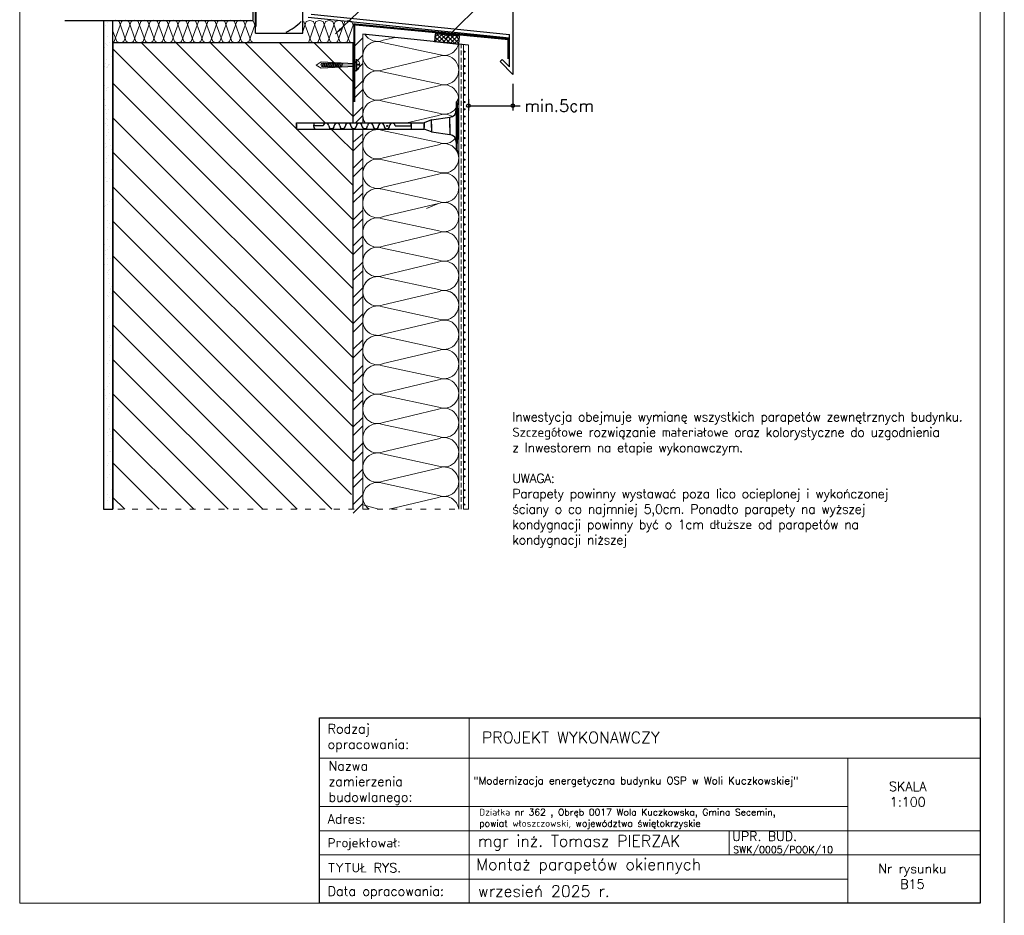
# Model space of a CAD drawing. Header units: millimetres. Extents: x 0 to 152651, y 46550 to 81081.
# Tile 70 of 109: x 141265 to 143315, y 52514 to 54379. Entities that reach past the tile are written whole.
import ezdxf

# ---------------------------------------------------------------- set-up
doc = ezdxf.new("R2010")
doc.units = ezdxf.units.MM
for name, pattern in [('ACAD_ISO03W100', [30, 12, -18]), ('AUSGEZOGEN', [0]), ('DASHEDX2', [1.5, 1, -0.5])]:
    doc.linetypes.add(name, pattern=pattern)
for name, color, linetype in [('A-BUD-MA-MATERIALY', 7, 'Continuous'), ('BLECH-BEFESTIGUNG', 242, 'AUSGEZOGEN'), ('DAEMMUNG', 2, 'AUSGEZOGEN'), ('FENSTER', 44, 'AUSGEZOGEN')]:
    doc.layers.add(name, color=color, linetype=linetype)
for name, color, linetype, lineweight in [('cienka', 3, 'Continuous', 18), ('linia', 100, 'Continuous', 25), ('opisy', 4, 'Continuous', 18), ('przerywa drobna', 130, 'DASHEDX2', 0), ('wymiary', 252, 'Continuous', 15)]:
    doc.layers.add(name, color=color, linetype=linetype, lineweight=lineweight)
doc.styles.add('KASIA', font='romans.shx', dxfattribs={"height": 20})
doc.styles.get("Standard").update_dxf_attribs({"font": 'GOTHIC.TTF'})
doc.styles.add('style1', font='simplex.shx')
doc.dimstyles.new('ocieplenie', dxfattribs={"dimtxt": 40, "dimasz": 15, "dimexe": 10, "dimexo": 20, "dimgap": 6, "dimtad": 1, "dimdec": 0, "dimzin": 1, "dimtxsty": 'style1', "dimblk": 'SMALL', "dimcen": 50, "dimclrd": 8, "dimclre": 8, "dimclrt": 2, "dimadec": 0, "dimazin": 0, "dimtfac": 1, "dimtdec": 0, "dimtmove": 0, "dimatfit": 3, "dimfxl": 1, "dimarcsym": 0})

# ---------------------------------------------------------------- blocks, each defined once
blk = doc.blocks.new('_Small')
at = {"color": 0, "linetype": 'ByBlock', "lineweight": -2}
blk.add_circle((0, 0), 0.25, dxfattribs=at)
blk = doc.blocks.new('*D1534')
at = {"layer": 'Defpoints', "color": 0, "transparency": 16777216}
for p in [(142292.1, 54265.2), (142199.6, 54233.4), (142292.1, 54200)]:
    blk.add_point(p, dxfattribs=at)
at = {"layer": 'linia', "color": 8, "lineweight": -2, "transparency": 16777216}
for p, q in [((142292.1, 54245.2), (142292.1, 54190)), ((142199.6, 54213.4), (142199.6, 54190)), ((142199.6, 54200), (142292.1, 54200)), ((142292.1, 54200), (142307.1, 54200))]:
    blk.add_line(p, q, dxfattribs=at)
at = {"layer": 'linia', "color": 8, "lineweight": -2, "transparency": 16777216, "xscale": 15, "yscale": 15, "zscale": 15, "rotation": 180}
blk.add_blockref('_Small', (142199.6, 54200), dxfattribs=at)
at = {"layer": 'linia', "color": 8, "lineweight": -2, "transparency": 16777216, "xscale": 15, "yscale": 15, "zscale": 15}
blk.add_blockref('_Small', (142292.1, 54200), dxfattribs=at)
at = {"layer": 'linia', "color": 2, "lineweight": 0, "transparency": 16777216, "insert": (142388.7, 54200), "char_height": 40, "attachment_point": 5, "style": 'style1'}
blk.add_mtext('{\\Fromans|c238;\\H0.625x;min.5cm}', dxfattribs=at)

msp = doc.modelspace()

# ---------------------------------------------------------------- hatches: boundary and pattern name
at = {"layer": 'linia', "true_color": 0x000000}
h = msp.add_hatch(dxfattribs=at)
h.set_pattern_fill('ANSI37', color=18, scale=2, style=0)
h.set_pattern_definition([(45, (289114.7584, 27406.8945), (-4.49012806, 4.49012806), []), (135, (289114.7584, 27406.8945), (-4.49012806, -4.49012806), [])])
h.paths.add_polyline_path([(142130.696, 54349.84), (142128.997, 54333.616), (142179.62, 54328.315), (142181.319, 54344.54)])
for points in [[(142190.798, 54313.746, 1), (142190.798, 54311.164, 1)], [(142190.949, 54313.746, 1), (142190.949, 54311.164, 1)], [(142190.949, 54298.76, 1), (142190.949, 54296.178, 1)], [(142190.911, 54268.787, 1), (142190.911, 54266.205, 1)], [(142190.949, 54283.774, 1), (142190.949, 54281.191, 1)], [(142191.062, 54268.815, 1), (142191.062, 54266.233, 1)], [(142191.062, 54253.829, 1), (142191.062, 54251.247, 1)], [(142191.024, 54238.841, 1), (142191.024, 54236.258, 1)], [(142191.024, 54223.854, 1), (142191.024, 54221.272, 1)], [(142190.986, 54208.868, 1), (142190.986, 54206.286, 1)], [(142190.986, 54193.881, 1), (142190.986, 54191.299, 1)], [(142190.949, 54178.893, 1), (142190.949, 54176.311, 1)], [(142190.949, 54163.907, 1), (142190.949, 54161.325, 1)], [(142190.911, 54148.92, 1), (142190.911, 54146.338, 1)], [(142191.062, 54148.92, 1), (142191.062, 54146.338, 1)], [(142191.062, 54133.934, 1), (142191.062, 54131.352, 1)], [(142191.024, 54118.946, 1), (142191.024, 54116.364, 1)], [(142191.024, 54103.959, 1), (142191.024, 54101.377, 1)], [(142190.986, 54088.973, 1), (142190.986, 54086.391, 1)], [(142190.949, 54058.999, 1), (142190.949, 54056.416, 1)], [(142190.986, 54073.987, 1), (142190.986, 54071.404, 1)], [(142190.949, 54044.012, 1), (142190.949, 54041.43, 1)], [(142190.911, 54029.026, 1), (142190.911, 54026.444, 1)], [(142191.514, 54029.119, 1), (142191.514, 54026.537, 1)], [(142191.476, 53999.145, 1), (142191.476, 53996.563, 1)], [(142191.514, 54014.133, 1), (142191.514, 54011.551, 1)], [(142191.476, 53984.159, 1), (142191.476, 53981.576, 1)], [(142191.439, 53969.172, 1), (142191.439, 53966.59, 1)], [(142191.401, 53939.198, 1), (142191.401, 53936.615, 1)], [(142191.439, 53954.186, 1), (142191.439, 53951.604, 1)], [(142191.401, 53924.211, 1), (142191.401, 53921.629, 1)], [(142191.363, 53909.225, 1), (142191.363, 53906.643, 1)], [(142191.363, 53909.224, 1), (142191.363, 53906.641, 1)], [(142191.325, 53879.249, 1), (142191.325, 53876.667, 1)], [(142191.363, 53894.237, 1), (142191.363, 53891.655, 1)], [(142191.325, 53864.263, 1), (142191.325, 53861.68, 1)], [(142191.288, 53849.276, 1), (142191.288, 53846.694, 1)], [(142191.288, 53834.29, 1), (142191.288, 53831.708, 1)], [(142191.25, 53819.302, 1), (142191.25, 53816.72, 1)], [(142191.25, 53804.315, 1), (142191.25, 53801.733, 1)], [(142191.212, 53789.329, 1), (142191.212, 53786.747, 1)], [(142191.212, 53789.329, 1), (142191.212, 53786.747, 1)], [(142191.212, 53774.342, 1), (142191.212, 53771.76, 1)], [(142191.175, 53759.354, 1), (142191.175, 53756.772, 1)], [(142191.175, 53744.368, 1), (142191.175, 53741.786, 1)], [(142191.137, 53729.381, 1), (142191.137, 53726.799, 1)], [(142191.137, 53714.395, 1), (142191.137, 53711.813, 1)], [(142191.099, 53699.407, 1), (142191.099, 53696.825, 1)], [(142191.062, 53669.434, 1), (142191.062, 53666.852, 1)], [(142191.062, 53669.434, 1), (142191.062, 53666.852, 1)], [(142191.099, 53684.421, 1), (142191.099, 53681.838, 1)], [(142191.062, 53654.448, 1), (142191.062, 53651.866, 1)], [(142191.024, 53639.46, 1), (142191.024, 53636.877, 1)], [(142190.986, 53609.487, 1), (142190.986, 53606.905, 1)], [(142191.024, 53624.473, 1), (142191.024, 53621.891, 1)], [(142190.986, 53594.5, 1), (142190.986, 53591.918, 1)], [(142190.949, 53579.512, 1), (142190.949, 53576.93, 1)], [(142190.911, 53549.539, 1), (142190.911, 53546.957, 1)], [(142190.949, 53564.526, 1), (142190.949, 53561.944, 1)], [(142191.062, 53549.547, 1), (142191.062, 53546.965, 1)], [(142191.062, 53534.561, 1), (142191.062, 53531.979, 1)], [(142191.024, 53519.573, 1), (142191.024, 53516.99, 1)], [(142190.986, 53489.6, 1), (142190.986, 53487.018, 1)], [(142191.024, 53504.586, 1), (142191.024, 53502.004, 1)], [(142190.986, 53474.613, 1), (142190.986, 53472.031, 1)], [(142190.949, 53459.625, 1), (142190.949, 53457.043, 1)], [(142190.949, 53444.639, 1), (142190.949, 53442.057, 1)], [(142190.911, 53429.652, 1), (142190.911, 53427.07, 1)], [(142190.911, 53414.622, 1), (142190.911, 53412.039, 1)], [(142190.873, 53385.811, 1), (142190.873, 53383.229, 1)], [(142190.911, 53400.799, 1), (142190.911, 53398.217, 1)], [(142190.873, 53370.824, 1), (142190.873, 53368.242, 1)]]:
    msp.add_hatch(color=18, dxfattribs=at).paths.add_polyline_path(points)

# ---------------------------------------------------------------- linework, layer by layer
at = {"color": 18, "true_color": 0x000000}
msp.add_line((142199.639, 54326.219), (141979.62, 54349.256), dxfattribs=at)
at = {"layer": 'A-BUD-MA-MATERIALY', "color": 18, "lineweight": 0, "true_color": 0x000000}
for p, q in [((142138.26, 54306.656), (142020.951, 54331.882)), ((142022.054, 54336.207), (142047.211, 54342.179)), ((142022.054, 54275.007), (142137.157, 54302.332)), ((142138.26, 54245.456), (142020.951, 54270.682)), ((142022.054, 54213.807), (142137.157, 54241.132)), ((142138.26, 54184.256), (142020.951, 54209.482)), ((142071.726, 54164.399), (142137.157, 54179.932)), ((142071.726, 54164.399), (142137.157, 54179.932)), ((142138.26, 54123.056), (142020.951, 54148.282)), ((142138.26, 54123.056), (142020.951, 54148.282)), ((142022.054, 54091.407), (142137.157, 54118.732)), ((142022.054, 54091.407), (142137.157, 54118.732)), ((142138.26, 54061.856), (142020.951, 54087.082)), ((142138.26, 54061.856), (142020.951, 54087.082)), ((142022.054, 54030.207), (142137.157, 54057.532)), ((142022.054, 54030.207), (142137.157, 54057.532)), ((142138.26, 54000.656), (142020.951, 54025.882)), ((142138.26, 54000.656), (142020.951, 54025.882)), ((142022.054, 53969.007), (142137.157, 53996.332)), ((142112.105, 53985.826), (142137.157, 53996.332)), ((142138.26, 53939.456), (142020.951, 53964.682)), ((142022.054, 53907.807), (142137.157, 53935.132)), ((142138.26, 53878.256), (142020.951, 53903.482)), ((142022.054, 53846.607), (142137.157, 53873.932)), ((142138.26, 53817.056), (142020.951, 53842.282)), ((142022.054, 53785.407), (142137.157, 53812.732)), ((142022.054, 53785.407), (142137.157, 53812.732)), ((142138.26, 53755.856), (142020.951, 53781.082)), ((142138.26, 53755.856), (142020.951, 53781.082)), ((142022.054, 53724.207), (142137.157, 53751.532)), ((142138.26, 53694.656), (142020.951, 53719.882)), ((142022.054, 53663.007), (142137.157, 53690.332)), ((142138.26, 53633.456), (142020.951, 53658.682)), ((142022.054, 53601.807), (142137.157, 53629.132)), ((142138.26, 53572.256), (142020.951, 53597.482)), ((142022.054, 53540.607), (142137.157, 53567.932)), ((142022.054, 53540.607), (142137.157, 53567.932)), ((142138.26, 53511.056), (142020.951, 53536.282)), ((142138.26, 53511.056), (142020.951, 53536.282)), ((142022.054, 53479.407), (142137.157, 53506.732)), ((142138.26, 53449.856), (142020.951, 53475.082)), ((142022.054, 53418.207), (142137.157, 53445.532)), ((142138.26, 53388.656), (142020.951, 53413.882)), ((142034.538, 53359.97), (142137.157, 53384.332))]:
    msp.add_line(p, q, dxfattribs=at)
for centre, start, end in [((142010.22, 54364.426), 210.691119, 292.752216), ((142010.22, 54303.226), 69.470237, 292.752216), ((142148.991, 54335.313), 249.470237, 348.202892), ((142148.991, 54274.113), 249.470237, 112.752216), ((142010.22, 54242.026), 69.470237, 292.752216), ((142148.991, 54212.913), 249.470237, 112.752216), ((142010.22, 54180.826), 69.470237, 212.46782), ((142010.22, 54180.826), 154.671872, 212.46782), ((142148.991, 54151.713), 55.032894, 112.752216), ((142148.991, 54151.713), 55.032894, 112.752216), ((142010.22, 54119.626), 69.470237, 292.752216), ((142010.22, 54119.626), 69.470237, 292.752216), ((142010.22, 54180.826), 253.896232, 286.103768), ((142010.22, 54180.826), 253.896232, 286.103768), ((142148.991, 54090.513), 249.470237, 112.752216), ((142148.991, 54090.513), 249.470237, 112.752216), ((142148.991, 54151.713), 249.470237, 320.567327), ((142148.991, 54151.713), 249.470237, 320.567327), ((142010.22, 54058.426), 69.470237, 292.752216), ((142010.22, 54058.426), 69.470237, 292.752216), ((142148.991, 54029.313), 249.470237, 112.752216), ((142148.991, 54029.313), 249.470237, 112.752216), ((142010.22, 53997.226), 69.470237, 292.752216), ((142148.991, 53968.113), 249.470237, 112.752216), ((142148.991, 53968.113), 35.369109, 112.752216), ((142010.22, 53936.026), 69.470237, 292.752216), ((142148.991, 53906.913), 249.470237, 112.752216), ((142010.22, 53874.826), 69.470237, 292.752216), ((142148.991, 53845.713), 249.470237, 112.752216), ((142010.22, 53813.626), 69.470237, 201.872908), ((142010.22, 53813.626), 69.470237, 292.752216), ((142010.22, 53813.626), 69.470237, 292.752216), ((142148.991, 53784.513), 35.369109, 112.752216), ((142148.991, 53784.513), 249.470237, 112.752216), ((142010.22, 53752.426), 69.470237, 292.752216), ((142148.991, 53723.313), 249.470237, 112.752216), ((142010.22, 53691.226), 69.470237, 292.752216), ((142148.991, 53662.113), 249.470237, 112.752216), ((142010.22, 53630.026), 69.470237, 292.752216), ((142148.991, 53600.913), 249.470237, 112.752216), ((142010.22, 53568.826), 69.470237, 201.872908), ((142010.22, 53568.826), 69.470237, 292.752216), ((142010.22, 53568.826), 69.470237, 292.752216), ((142148.991, 53539.713), 249.470237, 112.752216), ((142010.22, 53507.626), 69.470237, 292.752216), ((142148.991, 53478.513), 249.470237, 112.752216), ((142010.22, 53446.426), 69.470237, 292.752216), ((142148.991, 53417.313), 249.470237, 112.752216), ((142010.22, 53385.226), 69.470237, 235.622683), ((142148.991, 53356.113), 7.241321, 112.752216)]:
    msp.add_arc(centre, 30.6, start, end, dxfattribs=at)
at = {"layer": 'BLECH-BEFESTIGUNG', "color": 18, "true_color": 0x000000}
for p, q in [((141872.482, 54390.216), (142285.508, 54348.201)), ((142292.07, 54405.707), (142292.07, 54265.21)), ((141865.92, 54384.308), (142285.508, 54341.625)), ((142285.508, 54281.054), (142285.508, 54348.201)), ((142265.554, 54291.727), (142270.193, 54296.367)), ((142292.07, 54265.21), (142265.554, 54291.727)), ((142285.508, 54281.054), (142270.193, 54296.367))]:
    msp.add_line(p, q, dxfattribs=at)
at = {"layer": 'BLECH-BEFESTIGUNG', "color": 18, "lineweight": 0, "true_color": 0x000000}
for p, q in [((141882.717, 54284.72, 15), (141892.888, 54291.636, 15)), ((141882.717, 54284.72, 15), (141892.888, 54277.998, 15)), ((141894.718, 54288.681), (141892.19, 54284.788)), ((141892.19, 54284.788), (141894.741, 54280.923)), ((141892.888, 54291.636, 15), (141962.358, 54287.98, 15)), ((141895.859, 54288.681), (141894.718, 54288.681)), ((141894.741, 54280.923), (141897.294, 54288.681)), ((141896.497, 54286.742), (141895.859, 54288.681)), ((141895.882, 54280.923), (141898.435, 54288.681)), ((141896.656, 54286.742), (141896.497, 54286.742)), ((141899.575, 54288.681), (141897.294, 54288.681)), ((141898.458, 54280.923), (141901.01, 54288.681)), ((141900.213, 54286.742), (141899.575, 54288.681)), ((141899.598, 54280.923), (141902.151, 54288.681)), ((141903.291, 54288.681), (141901.01, 54288.681)), ((141902.174, 54280.923), (141904.727, 54288.681)), ((141903.929, 54286.742), (141903.291, 54288.681)), ((141903.315, 54280.923), (141905.867, 54288.681)), ((141907.008, 54288.681), (141904.727, 54288.681)), ((141905.89, 54280.923), (141908.444, 54288.681)), ((141907.647, 54286.742), (141907.008, 54288.681)), ((141907.031, 54280.923), (141909.584, 54288.681)), ((141910.725, 54288.681), (141908.444, 54288.681)), ((141909.607, 54280.923), (141912.16, 54288.681)), ((141911.363, 54286.742), (141910.725, 54288.681)), ((141910.748, 54280.923), (141913.3, 54288.681)), ((141914.441, 54288.681), (141912.16, 54288.681)), ((141913.324, 54280.923), (141915.876, 54288.681)), ((141915.079, 54286.742), (141914.441, 54288.681)), ((141914.464, 54280.923), (141917.017, 54288.681)), ((141918.157, 54288.681), (141915.876, 54288.681)), ((141917.04, 54280.923), (141919.592, 54288.681)), ((141918.795, 54286.742), (141918.157, 54288.681)), ((141918.18, 54280.923), (141920.734, 54288.681)), ((141921.874, 54288.681), (141919.592, 54288.681)), ((141920.756, 54280.923), (141923.309, 54288.681)), ((141922.512, 54286.742), (141921.874, 54288.681)), ((141921.897, 54280.923), (141924.45, 54288.681)), ((141925.59, 54288.681), (141923.309, 54288.681)), ((141924.473, 54280.923), (141927.026, 54288.681)), ((141926.228, 54286.742), (141925.59, 54288.681)), ((141925.614, 54280.923), (141928.166, 54288.681)), ((141929.307, 54288.681), (141927.026, 54288.681)), ((141928.189, 54280.923), (141930.742, 54288.681)), ((141929.945, 54286.742), (141929.307, 54288.681)), ((141929.33, 54280.923), (141931.882, 54288.681)), ((141933.024, 54288.681), (141930.742, 54288.681)), ((141931.906, 54280.923), (141934.459, 54288.681)), ((141933.662, 54286.742), (141933.024, 54288.681)), ((141933.046, 54280.923), (141935.599, 54288.681)), ((141936.74, 54288.681), (141934.459, 54288.681)), ((141935.623, 54280.923), (141938.175, 54288.681)), ((141965.059, 54287.405), (141937.878, 54286.742)), ((141966.144, 54297.186), (141966.144, 54272.764)), ((141967.274, 54297.186), (141967.274, 54272.764)), ((141969.431, 54286.662), (141969.431, 54284.429)), ((141973.581, 54286.662), (141969.431, 54286.662)), ((141969.431, 54284.429), (141973.581, 54284.429)), ((141892.888, 54277.998, 15), (141962.358, 54281.46, 15)), ((141895.882, 54280.923), (141894.741, 54280.923)), ((141897.271, 54280.923), (141896.633, 54282.863)), ((141899.598, 54280.923), (141897.271, 54280.923)), ((141900.987, 54280.923), (141900.349, 54282.863)), ((141903.315, 54280.923), (141900.987, 54280.923)), ((141904.703, 54280.923), (141904.065, 54282.863)), ((141907.031, 54280.923), (141904.703, 54280.923)), ((141908.42, 54280.923), (141907.782, 54282.863)), ((141910.748, 54280.923), (141908.42, 54280.923)), ((141912.137, 54280.923), (141911.499, 54282.863)), ((141914.464, 54280.923), (141912.137, 54280.923)), ((141915.853, 54280.923), (141915.215, 54282.863)), ((141918.18, 54280.923), (141915.853, 54280.923)), ((141919.57, 54280.923), (141918.931, 54282.863)), ((141921.897, 54280.923), (141919.57, 54280.923)), ((141923.286, 54280.923), (141922.648, 54282.863)), ((141925.614, 54280.923), (141923.286, 54280.923)), ((141927.002, 54280.923), (141926.364, 54282.863)), ((141929.33, 54280.923), (141927.002, 54280.923)), ((141930.719, 54280.923), (141930.08, 54282.863)), ((141933.046, 54280.923), (141930.719, 54280.923)), ((141934.436, 54280.923), (141933.798, 54282.863)), ((141936.763, 54280.923), (141934.436, 54280.923)), ((141965.026, 54282.181), (141936.601, 54282.863)), ((141967.274, 54272.764), (141966.263, 54272.764))]:
    msp.add_line(p, q, dxfattribs=at)
at = {"layer": 'BLECH-BEFESTIGUNG', "color": 18, "true_color": 0x000000, "const_width": 4.187, "elevation": 15}
msp.add_lwpolyline([(141962.365, 54207.918), (141962.365, 54369.285), (142282.585, 54338.55)], dxfattribs=at)
at = {"layer": 'BLECH-BEFESTIGUNG', "color": 18, "true_color": 0x000000, "const_width": 4.187}
msp.add_lwpolyline([(142282.585, 54340.904), (142282.585, 54297.224)], dxfattribs=at)
at = {"layer": 'BLECH-BEFESTIGUNG', "color": 18, "lineweight": 0, "true_color": 0x000000}
for start, end in [(8.309556, 61.674469), (298.325531, 357.741105)]:
    msp.add_arc((141961.434, 54284.907), 12.143, start, end, dxfattribs=at)
at = {"layer": 'cienka', "color": 18, "true_color": 0x000000}
for p, q in [((143315.372, 55459.514), (143315.372, 52489.514)), ((143315.372, 52489.514), (143315.372, 55459.514)), ((141265.372, 52539.514), (141265.372, 55409.514)), ((141265.372, 52539.514), (141265.372, 55409.514)), ((143265.372, 55409.514), (143265.372, 52539.514)), ((142742.351, 52691.261), (142742.351, 52640.912)), ((142953.372, 52640.28), (143265.372, 52640.28)), ((143265.372, 52539.514), (141265.372, 52539.514))]:
    msp.add_line(p, q, dxfattribs=at)
at = {"layer": 'DAEMMUNG', "color": 18, "true_color": 0x000000}
msp.add_lwpolyline([(142130.696, 54349.84), (142128.997, 54333.616), (142179.62, 54328.315), (142181.319, 54344.54)], close=True, dxfattribs=at)
at = {"layer": 'FENSTER', "color": 18, "true_color": 0x000000}
for p, q in [((141854.737, 54351.06), (141854.737, 54447.025)), ((141854.737, 54351.06), (141854.737, 54447.025)), ((141751.612, 54377.676), (141751.612, 54410.488)), ((141756.3, 54351.06), (141756.3, 54415.176)), ((141757.65, 54365.176), (141757.65, 54408.926)), ((141359.62, 54377.676), (141751.612, 54377.676)), ((141756.3, 54351.06), (141854.737, 54351.06))]:
    msp.add_line(p, q, dxfattribs=at)
msp.add_arc((141771.365, 54454.652), 112.483, 295.561276, 315.288684, dxfattribs=at)
at = {"layer": 'linia', "color": 18, "true_color": 0x000000}
for p, q in [((141439.62, 54377.676), (141439.62, 53359.971)), ((142174.447, 54207.912), (142174.447, 54107.912)), ((142174.447, 54207.912), (142175.696, 54207.912)), ((142175.696, 54207.912), (142179.62, 54215.603)), ((142175.696, 54207.912), (142175.696, 54107.912)), ((142175.696, 54207.912), (142177.561, 54182.63)), ((142177.561, 54182.63), (142177.561, 54133.195)), ((141841.724, 54154.399), (141841.724, 54164.399)), ((141841.724, 54164.399), (141918.839, 54164.399)), ((141841.724, 54161.426), (141841.724, 54151.426)), ((141918.839, 54164.399), (142017.326, 54164.399)), ((142009.021, 54164.399), (142107.437, 54164.399)), ((142080.146, 54157.912), (142080.146, 54164.399)), ((142080.146, 54164.399), (142080.146, 54151.426)), ((142122.728, 54170.408), (142107.437, 54164.399)), ((142107.437, 54164.399), (142107.437, 54154.399)), ((142107.437, 54151.426), (142107.437, 54161.426)), ((142122.728, 54170.408), (142161.238, 54176.018)), ((142122.728, 54154.399), (142122.728, 54170.408)), ((142122.728, 54161.426), (142122.728, 54145.417)), ((142161.238, 54154.399), (142161.238, 54176.061)), ((142161.238, 54161.426), (142161.238, 54139.764)), ((141841.724, 54151.426), (141918.839, 54151.426)), ((141897.46, 54157.956), (141877.066, 54157.912)), ((141918.839, 54151.426), (142004.353, 54151.426)), ((141996.049, 54151.426), (142107.437, 54151.426)), ((142047.091, 54157.912), (142080.146, 54157.912)), ((142122.728, 54145.417), (142107.437, 54151.426)), ((142122.728, 54145.417), (142161.238, 54139.807)), ((142175.696, 54107.912), (142177.561, 54133.195)), ((142174.447, 54107.912), (142175.696, 54107.912)), ((142175.696, 54107.912), (142179.62, 54100.221))]:
    msp.add_line(p, q, dxfattribs=at)
at = {"layer": 'linia', "color": 18, "lineweight": 0, "true_color": 0x000000}
for p, q in [((141444.232, 54367.484), (141444.232, 54367.484)), ((141448.398, 54373.543), (141448.398, 54373.543)), ((141459.62, 54376.172), (141464.878, 54377.925)), ((141462.356, 54333.527), (141477.348, 54375.417)), ((141472.366, 54375.429), (141464.878, 54377.925)), ((141487.358, 54333.539), (141472.366, 54375.429)), ((141477.348, 54375.417), (141484.866, 54377.923)), ((141482.356, 54333.527), (141497.348, 54375.417)), ((141492.354, 54375.427), (141484.866, 54377.923)), ((141507.346, 54333.537), (141492.354, 54375.427)), ((141497.348, 54375.417), (141504.866, 54377.923)), ((141502.374, 54333.493), (141517.366, 54375.383)), ((141512.354, 54375.427), (141504.866, 54377.923)), ((141527.346, 54333.537), (141512.354, 54375.427)), ((141517.366, 54375.383), (141524.884, 54377.889)), ((141522.362, 54333.491), (141537.354, 54375.381)), ((141532.372, 54375.393), (141524.884, 54377.889)), ((141547.364, 54333.503), (141532.372, 54375.393)), ((141537.354, 54375.381), (141544.872, 54377.887)), ((141542.363, 54333.491), (141557.355, 54375.381)), ((141552.36, 54375.391), (141544.872, 54377.887)), ((141567.352, 54333.501), (141552.36, 54375.391)), ((141557.355, 54375.381), (141564.873, 54377.887)), ((141562.381, 54333.457), (141577.373, 54375.347)), ((141572.361, 54375.391), (141564.873, 54377.887)), ((141587.353, 54333.501), (141572.361, 54375.391)), ((141577.373, 54375.347), (141584.891, 54377.853)), ((141582.369, 54333.455), (141597.361, 54375.345)), ((141592.379, 54375.357), (141584.891, 54377.853)), ((141607.373, 54333.467), (141592.379, 54375.357)), ((141597.385, 54375.411), (141604.909, 54377.919)), ((141602.351, 54333.401), (141617.343, 54375.291)), ((141612.379, 54375.357), (141604.885, 54377.855)), ((141627.373, 54333.467), (141612.379, 54375.357)), ((141617.367, 54375.357), (141624.885, 54377.863)), ((141622.381, 54333.443), (141637.373, 54375.333)), ((141632.373, 54375.379), (141624.885, 54377.875)), ((141647.365, 54333.489), (141632.373, 54375.379)), ((141637.397, 54375.399), (141644.921, 54377.907)), ((141642.365, 54333.401), (141657.359, 54375.291)), ((141652.391, 54375.345), (141644.897, 54377.843)), ((141667.359, 54333.511), (141652.367, 54375.401)), ((141657.383, 54375.357), (141664.907, 54377.865)), ((141662.359, 54333.379), (141677.353, 54375.269)), ((141672.391, 54375.347), (141664.903, 54377.843)), ((141687.353, 54333.533), (141672.359, 54375.423)), ((141677.377, 54375.335), (141684.901, 54377.843)), ((141682.353, 54333.357), (141697.347, 54375.247)), ((141692.393, 54375.349), (141684.911, 54377.843)), ((141707.347, 54333.555), (141692.353, 54375.445)), ((141697.377, 54375.333), (141704.907, 54377.843)), ((141702.347, 54333.335), (141717.339, 54375.225)), ((141712.395, 54375.351), (141704.917, 54377.843)), ((141727.339, 54333.577), (141712.347, 54375.467)), ((141717.379, 54375.331), (141724.913, 54377.843)), ((141722.339, 54333.313), (141737.333, 54375.203)), ((141732.395, 54375.353), (141724.923, 54377.843)), ((141747.333, 54333.599), (141732.341, 54375.489)), ((141737.381, 54375.329), (141744.919, 54377.843)), ((141742.333, 54333.291), (141754.879, 54367.835)), ((141752.397, 54375.355), (141744.931, 54377.843)), ((141754.879, 54367.873), (141752.333, 54375.511)), ((141854.737, 54354.538), (141862.1, 54375.108)), ((141872.1, 54333.328), (141857.108, 54375.218)), ((141862.124, 54375.174), (141869.648, 54377.682)), ((141867.1, 54333.196), (141882.094, 54375.086)), ((141877.132, 54375.164), (141869.644, 54377.66)), ((141892.094, 54333.35), (141877.1, 54375.24)), ((141882.118, 54375.152), (141889.642, 54377.66)), ((141887.094, 54333.174), (141902.088, 54375.064)), ((141897.134, 54375.166), (141889.652, 54377.66)), ((141912.088, 54333.372), (141897.094, 54375.262)), ((141902.118, 54375.15), (141909.648, 54377.66)), ((141907.088, 54333.152), (141922.08, 54375.042)), ((141917.136, 54375.168), (141909.658, 54377.66)), ((141932.08, 54333.394), (141917.088, 54375.284)), ((141922.12, 54375.148), (141929.654, 54377.66)), ((141927.08, 54333.13), (141942.074, 54375.02)), ((141937.136, 54375.17), (141929.664, 54377.66)), ((141952.074, 54333.416), (141937.082, 54375.306)), ((141942.122, 54375.146), (141949.66, 54377.66)), ((141947.074, 54333.108), (141959.62, 54367.652)), ((141957.138, 54375.172), (141949.672, 54377.66)), ((141959.62, 54367.69), (141957.074, 54375.328)), ((141458.334, 54349.106), (141458.334, 54349.106)), ((141467.34, 54333.573), (141459.62, 54355.144)), ((141979.62, 54164.399), (141979.62, 54349.256)), ((141444.045, 54328.498), (141444.045, 54328.498)), ((141446.703, 54327.029), (141446.703, 54327.029)), ((141448.484, 54326.084), (141448.484, 54326.084)), ((141448.831, 54343.256), (141448.831, 54343.256)), ((141452.578, 54332.51), (141452.578, 54332.51)), ((141459.62, 54332.616), (141462.356, 54333.527)), ((141474.856, 54331.029), (141467.354, 54333.529)), ((141474.858, 54331.029), (141482.356, 54333.527)), ((141494.874, 54330.995), (141487.372, 54333.495)), ((141494.876, 54330.995), (141502.374, 54333.493)), ((141514.862, 54330.993), (141507.36, 54333.493)), ((141514.864, 54330.993), (141522.362, 54333.491)), ((141959.62, 53890.342), (141519.183, 54330.778)), ((141534.863, 54330.993), (141527.361, 54333.493)), ((141534.232, 54331.379), (141534.232, 54331.379)), ((141534.865, 54330.993), (141542.363, 54333.491)), ((141554.881, 54330.959), (141547.379, 54333.459)), ((141554.883, 54330.959), (141562.381, 54333.457)), ((141574.869, 54330.957), (141567.367, 54333.457)), ((141574.871, 54330.957), (141582.369, 54333.455)), ((141594.975, 54331.193), (141587.469, 54333.695)), ((141959.62, 53962.184), (141591.026, 54330.778)), ((141594.977, 54331.193), (141602.469, 54333.689)), ((141614.881, 54330.945), (141607.379, 54333.445)), ((141614.883, 54330.945), (141622.381, 54333.443)), ((141634.887, 54330.945), (141627.381, 54333.447)), ((141634.889, 54330.945), (141642.381, 54333.441)), ((141654.895, 54330.945), (141647.381, 54333.447)), ((141654.897, 54330.945), (141662.383, 54333.439)), ((141959.62, 54034.026), (141662.868, 54330.778)), ((141674.901, 54330.945), (141667.383, 54333.449)), ((141674.903, 54330.945), (141682.385, 54333.437)), ((141694.907, 54330.945), (141687.385, 54333.451)), ((141694.909, 54330.945), (141702.385, 54333.435)), ((141701, 54332.143), (141701, 54332.143)), ((141702.655, 54331.216), (141702.655, 54331.216)), ((141714.915, 54330.945), (141707.385, 54333.453)), ((141714.917, 54330.945), (141722.387, 54333.435)), ((141734.921, 54330.945), (141727.387, 54333.455)), ((141901.089, 54164.399), (141734.71, 54330.778)), ((141734.923, 54330.945), (141742.389, 54333.433)), ((141754.879, 54330.961), (141747.389, 54333.457)), ((141959.62, 54177.71), (141806.552, 54330.778)), ((141879.642, 54330.762), (141872.124, 54333.266)), ((141959.62, 54249.552), (141878.394, 54330.778)), ((141879.644, 54330.762), (141887.126, 54333.254)), ((141899.648, 54330.762), (141892.126, 54333.268)), ((141899.65, 54330.762), (141907.126, 54333.252)), ((141919.656, 54330.762), (141912.126, 54333.27)), ((141919.658, 54330.762), (141927.128, 54333.252)), ((141939.662, 54330.762), (141932.128, 54333.272)), ((141939.664, 54330.762), (141947.13, 54333.25)), ((141959.62, 54330.778), (141952.13, 54333.274)), ((141979.62, 54341.454), (141959.62, 54321.454)), ((141442.537, 54320.97), (141442.537, 54320.97)), ((141959.62, 53818.5), (141459.62, 54318.5)), ((141459.817, 54307.944), (141459.817, 54307.944)), ((141979.62, 54305.533), (141959.62, 54285.533)), ((141444.554, 54288.606), (141444.554, 54288.606)), ((141447.137, 54296.742), (141447.137, 54296.742)), ((141450.057, 54284.184), (141450.057, 54284.184)), ((141450.884, 54285.997), (141450.884, 54285.997)), ((141452.665, 54285.051), (141452.665, 54285.051)), ((141456.639, 54302.592), (141456.639, 54302.592)), ((141979.62, 54287.573), (141959.62, 54267.573)), ((141442.35, 54281.984), (141442.35, 54281.984)), ((141446.79, 54279.57), (141446.79, 54279.57)), ((141447.483, 54281.375), (141447.483, 54281.375)), ((141448.57, 54278.624), (141448.57, 54278.624)), ((141459.63, 54268.959), (141459.63, 54268.959)), ((141458.122, 54261.43), (141458.122, 54261.43)), ((141959.62, 53746.658), (141459.62, 54246.658)), ((141979.62, 54251.652), (141959.62, 54231.652)), ((141442.859, 54242.092), (141442.859, 54242.092)), ((141445.789, 54234.861), (141445.789, 54234.861)), ((141446.876, 54232.11), (141446.876, 54232.11)), ((141448.363, 54237.67), (141448.363, 54237.67)), ((141450.97, 54238.537), (141450.97, 54238.537)), ((141979.62, 54233.691), (141959.62, 54213.691)), ((141442.118, 54212.158), (141442.118, 54212.158)), ((141457.935, 54222.445), (141457.935, 54222.445)), ((141443.749, 54199.768), (141443.749, 54199.768)), ((141444.342, 54200.931), (141444.342, 54200.931)), ((141444.794, 54191.835), (141444.794, 54191.835)), ((141446.962, 54184.651), (141446.962, 54184.651)), ((141451.056, 54191.077), (141451.056, 54191.077)), ((141458.444, 54182.553), (141458.444, 54182.553)), ((141459.165, 54189.048), (141459.165, 54189.048)), ((141979.62, 54197.77), (141959.62, 54177.77)), ((141444.155, 54161.945), (141444.155, 54161.945)), ((141445.265, 54173.879), (141445.265, 54173.879)), ((141447.519, 54171.135), (141447.519, 54171.135)), ((141959.62, 53674.816), (141459.62, 54174.816)), ((141979.62, 54179.81), (141964.209, 54164.399)), ((142174.481, 54174.206), (142174.447, 54174.215)), ((141449.15, 54158.745), (141449.15, 54158.745)), ((141450.195, 54150.813), (141450.195, 54150.813)), ((141451.143, 54143.618), (141451.143, 54143.618)), ((141930.067, 54135.421), (141914.062, 54151.426)), ((141979.62, 54141.568), (141959.62, 54123.889)), ((141979.62, 54135.421), (141979.62, 54151.426)), ((141444.664, 54122.053), (141444.664, 54122.053)), ((141447.048, 54137.191), (141447.048, 54137.191)), ((141452.92, 54130.113), (141452.92, 54130.113)), ((141458.641, 54128.066), (141458.641, 54128.066)), ((141959.62, 54105.868), (141930.067, 54135.421)), ((141979.62, 54125.928), (141959.62, 54105.928)), ((141979.62, 53359.97), (141979.62, 54135.421)), ((141443.918, 54111.998), (141443.918, 54111.998)), ((141446.492, 54114.807), (141446.492, 54114.807)), ((141454.551, 54117.723), (141454.551, 54117.723)), ((141455.595, 54109.79), (141455.595, 54109.79)), ((141959.62, 53602.974), (141459.62, 54102.974)), ((141446.147, 54080.892), (141446.147, 54080.892)), ((141447.135, 54089.732), (141447.135, 54089.732)), ((141451.229, 54096.158), (141451.229, 54096.158)), ((141458.321, 54089.09), (141458.321, 54089.09)), ((141979.62, 54090.007), (141959.62, 54070.007)), ((141457.293, 54066.185), (141457.293, 54066.185)), ((141979.62, 54072.047), (141959.62, 54052.047)), ((141443.394, 54051.016), (141443.394, 54051.016)), ((141445.96, 54041.906), (141445.96, 54041.906)), ((141447.221, 54042.272), (141447.221, 54042.272)), ((141451.315, 54048.699), (141451.315, 54048.699)), ((141959.62, 53531.132), (141459.62, 54031.132)), ((141979.62, 54036.126), (141959.62, 54016.126)), ((141979.62, 54018.165), (141959.62, 53998.165)), ((141446.469, 54002.014), (141446.469, 54002.014)), ((141451.401, 54001.239), (141451.401, 54001.239)), ((141456.77, 54005.202), (141456.77, 54005.202)), ((141442.046, 53989.135), (141442.046, 53989.135)), ((141444.62, 53991.944), (141444.62, 53991.944)), ((141447.307, 53994.813), (141447.307, 53994.813)), ((141979.62, 53982.244), (141959.62, 53962.244)), ((141447.952, 53960.853), (141447.952, 53960.853)), ((141959.62, 53459.29), (141459.62, 53959.29)), ((141979.62, 53964.284), (141959.62, 53944.284)), ((141447.393, 53947.353), (141447.393, 53947.353)), ((141451.488, 53953.78), (141451.488, 53953.78)), ((141455.422, 53943.321), (141455.422, 53943.321)), ((141457.996, 53946.13), (141457.996, 53946.13)), ((141441.523, 53928.153), (141441.523, 53928.153)), ((141447.765, 53921.867), (141447.765, 53921.867)), ((141979.62, 53928.363), (141959.62, 53908.363)), ((141442.315, 53910.948), (141442.315, 53910.948)), ((141443.946, 53898.558), (141443.946, 53898.558)), ((141447.48, 53899.894), (141447.48, 53899.894)), ((141451.574, 53906.32), (141451.574, 53906.32)), ((141979.62, 53910.402), (141959.62, 53890.402)), ((141444.99, 53890.626), (141444.99, 53890.626)), ((141448.274, 53881.975), (141448.274, 53881.975)), ((141454.898, 53882.339), (141454.898, 53882.339)), ((141956.289, 53390.778), (141459.62, 53887.448)), ((141979.62, 53874.481), (141959.62, 53854.481)), ((141440.175, 53866.272), (141440.175, 53866.272)), ((141442.749, 53869.081), (141442.749, 53869.081)), ((141447.715, 53869.926), (141447.715, 53869.926)), ((141449.347, 53857.536), (141449.347, 53857.536)), ((141451.66, 53858.861), (141451.66, 53858.861)), ((141979.62, 53856.52), (141959.62, 53836.52)), ((141447.566, 53852.434), (141447.566, 53852.434)), ((141449.757, 53840.814), (141449.757, 53840.814)), ((141450.391, 53849.603), (141450.391, 53849.603)), ((141453.116, 53828.903), (141453.116, 53828.903)), ((141453.551, 53820.458), (141453.551, 53820.458)), ((141454.747, 53816.513), (141454.747, 53816.513)), ((141456.125, 53823.267), (141456.125, 53823.267)), ((141915.255, 53359.97), (141459.62, 53815.606)), ((141979.62, 53820.599), (141959.62, 53800.599)), ((141439.651, 53805.29), (141439.651, 53805.29)), ((141447.652, 53804.974), (141447.652, 53804.974)), ((141449.57, 53801.829), (141449.57, 53801.829)), ((141451.746, 53811.401), (141451.746, 53811.401)), ((141455.792, 53808.581), (141455.792, 53808.581)), ((141979.62, 53802.639), (141959.62, 53782.639)), ((141458.517, 53787.88), (141458.517, 53787.88)), ((141447.738, 53757.515), (141447.738, 53757.515)), ((141450.079, 53761.936), (141450.079, 53761.936)), ((141451.832, 53763.942), (141451.832, 53763.942)), ((141453.027, 53759.476), (141453.027, 53759.476)), ((141979.62, 53766.718), (141959.62, 53746.718)), ((141440.878, 53746.218), (141440.878, 53746.218)), ((141843.413, 53359.97), (141459.62, 53743.764)), ((141979.62, 53748.757), (141959.62, 53728.757)), ((141447.824, 53710.055), (141447.824, 53710.055)), ((141451.561, 53720.775), (141451.561, 53720.775)), ((141451.919, 53716.482), (141451.919, 53716.482)), ((141979.62, 53712.836), (141959.62, 53692.836)), ((141451.679, 53697.595), (141451.679, 53697.595)), ((141454.253, 53700.404), (141454.253, 53700.404)), ((141979.62, 53694.876), (141959.62, 53674.876)), ((141451.375, 53681.79), (141451.375, 53681.79)), ((141452.005, 53669.023), (141452.005, 53669.023)), ((141771.571, 53359.97), (141459.62, 53671.921)), ((141447.911, 53662.596), (141447.911, 53662.596)), ((141979.62, 53658.955), (141959.62, 53638.955)), ((141439.786, 53630.439), (141439.786, 53630.439)), ((141451.156, 53636.613), (141451.156, 53636.613)), ((141451.883, 53641.897), (141451.883, 53641.897)), ((141979.62, 53640.994), (141959.62, 53620.994)), ((141442.511, 53609.739), (141442.511, 53609.739)), ((141447.997, 53615.136), (141447.997, 53615.136)), ((141452.091, 53621.563), (141452.091, 53621.563)), ((141444.142, 53597.349), (141444.142, 53597.349)), ((141445.186, 53589.416), (141445.186, 53589.416)), ((141453.366, 53600.736), (141453.366, 53600.736)), ((141699.729, 53359.97), (141459.62, 53600.079)), ((141979.62, 53605.073), (141959.62, 53585.073)), ((141979.62, 53587.113), (141959.62, 53567.113)), ((141447.912, 53568.716), (141447.912, 53568.716)), ((141448.083, 53567.677), (141448.083, 53567.677)), ((141449.808, 53574.732), (141449.808, 53574.732)), ((141452.177, 53574.103), (141452.177, 53574.103)), ((141452.382, 53577.541), (141452.382, 53577.541)), ((141449.543, 53556.326), (141449.543, 53556.326)), ((141450.587, 53548.394), (141450.587, 53548.394)), ((141453.179, 53561.751), (141453.179, 53561.751)), ((141979.62, 53551.192), (141959.62, 53531.192)), ((141452.264, 53526.644), (141452.264, 53526.644)), ((141453.312, 53527.693), (141453.312, 53527.693)), ((141627.887, 53359.971), (141459.62, 53528.237)), ((141979.62, 53533.231), (141959.62, 53513.231)), ((141448.169, 53520.217), (141448.169, 53520.217)), ((141449.284, 53513.75), (141449.284, 53513.75)), ((141453.688, 53521.858), (141453.688, 53521.858)), ((141454.944, 53515.304), (141454.944, 53515.304)), ((141455.988, 53507.371), (141455.988, 53507.371)), ((141458.713, 53486.671), (141458.713, 53486.671)), ((141979.62, 53497.31), (141959.62, 53477.31)), ((141448.256, 53472.758), (141448.256, 53472.758)), ((141452.35, 53479.184), (141452.35, 53479.184)), ((141455.171, 53480.697), (141455.171, 53480.697)), ((141979.62, 53479.35), (141959.62, 53459.35)), ((141439.908, 53461.359), (141439.908, 53461.359)), ((141447.937, 53451.869), (141447.937, 53451.869)), ((141450.511, 53454.678), (141450.511, 53454.678)), ((141556.045, 53359.971), (141459.62, 53456.395)), ((141448.342, 53425.298), (141448.342, 53425.298)), ((141452.436, 53431.725), (141452.436, 53431.725)), ((141454.984, 53441.712), (141454.984, 53441.712)), ((141979.62, 53443.429), (141959.62, 53423.429)), ((141979.62, 53425.468), (141959.62, 53405.468)), ((141441.391, 53420.197), (141441.391, 53420.197)), ((141447.413, 53390.887), (141447.413, 53390.887)), ((141452.522, 53384.265), (141452.522, 53384.265)), ((141455.493, 53401.819), (141455.493, 53401.819)), ((141484.202, 53359.971), (141459.62, 53384.553)), ((141979.62, 53389.547), (141959.62, 53369.547)), ((141441.204, 53381.212), (141441.204, 53381.212)), ((141448.428, 53377.839), (141448.428, 53377.839)), ((141979.62, 53371.587), (141959.62, 53351.587)), ((142013.25, 53359.97), (141979.62, 53368.982)), ((141456.976, 53360.658), (141456.976, 53360.658))]:
    msp.add_line(p, q, dxfattribs=at)
at = {"layer": 'linia', "color": 18, "lineweight": 30, "true_color": 0x000000}
for p, q in [((141459.62, 54330.778), (141459.62, 53359.971)), ((141959.62, 54330.778), (141459.62, 54330.778)), ((141959.62, 54330.778), (141560.033, 54330.778)), ((141959.62, 54164.399), (141959.62, 54330.778)), ((141959.62, 53359.97), (141959.62, 54151.426))]:
    msp.add_line(p, q, dxfattribs=at)
at = {"layer": 'linia', "color": 18, "linetype": 'ACAD_ISO03W100', "lineweight": 0, "true_color": 0x000000}
msp.add_line((141439.62, 53359.971), (142199.619, 53359.97), dxfattribs=at)
at = {"layer": 'linia', "color": 18, "lineweight": 30, "true_color": 0x000000}
msp.add_lwpolyline([(141439.62, 53359.971), (141459.62, 53359.971), (141459.62, 54377.676)], dxfattribs=at)
at = {"layer": 'linia', "color": 18, "true_color": 0x000000}
for centre, radius in [((142190.798, 54312.455), 1.291), ((142190.949, 54312.455), 1.291), ((142190.949, 54297.469), 1.291), ((142190.911, 54267.496), 1.291), ((142190.949, 54282.483), 1.291), ((142191.062, 54267.524), 1.291), ((142191.062, 54252.538), 1.291), ((142191.024, 54237.55), 1.291), ((142191.024, 54222.563), 1.291), ((142190.986, 54207.577), 1.291), ((142190.986, 54192.59), 1.291), ((142190.949, 54177.602), 1.291), ((142190.949, 54162.616), 1.291), ((142030.199, 54157.956), 1.068), ((142190.911, 54147.629), 1.291), ((142191.062, 54147.629), 1.291), ((142191.062, 54132.643), 1.291), ((142191.024, 54117.655), 1.291), ((142191.024, 54102.668), 1.291), ((142190.986, 54087.682), 1.291), ((142190.949, 54057.707), 1.291), ((142190.986, 54072.696), 1.291), ((142190.949, 54042.721), 1.291), ((142190.911, 54027.735), 1.291), ((142191.514, 54027.828), 1.291), ((142191.476, 53997.854), 1.291), ((142191.514, 54012.842), 1.291), ((142191.476, 53982.867), 1.291), ((142191.439, 53967.881), 1.291), ((142191.401, 53937.907), 1.291), ((142191.439, 53952.895), 1.291), ((142191.401, 53922.92), 1.291), ((142191.363, 53907.934), 1.291), ((142191.363, 53907.932), 1.291), ((142191.325, 53877.958), 1.291), ((142191.363, 53892.946), 1.291), ((142191.325, 53862.972), 1.291), ((142191.288, 53847.985), 1.291), ((142191.288, 53832.999), 1.291), ((142191.25, 53818.011), 1.291), ((142191.25, 53803.024), 1.291), ((142191.212, 53788.038), 1.291), ((142191.212, 53788.038), 1.291), ((142191.212, 53773.051), 1.291), ((142191.175, 53758.063), 1.291), ((142191.175, 53743.077), 1.291), ((142191.137, 53728.09), 1.291), ((142191.137, 53713.104), 1.291), ((142191.099, 53698.116), 1.291), ((142191.062, 53668.143), 1.291), ((142191.062, 53668.143), 1.291), ((142191.099, 53683.129), 1.291), ((142191.062, 53653.157), 1.291), ((142191.024, 53638.169), 1.291), ((142190.986, 53608.196), 1.291), ((142191.024, 53623.182), 1.291), ((142190.986, 53593.209), 1.291), ((142190.949, 53578.221), 1.291), ((142190.911, 53548.248), 1.291), ((142190.949, 53563.235), 1.291), ((142191.062, 53548.256), 1.291), ((142191.062, 53533.27), 1.291), ((142191.024, 53518.282), 1.291), ((142190.986, 53488.309), 1.291), ((142191.024, 53503.295), 1.291), ((142190.986, 53473.322), 1.291), ((142190.949, 53458.334), 1.291), ((142190.949, 53443.348), 1.291), ((142190.911, 53428.361), 1.291), ((142190.873, 53384.52), 1.291), ((142190.911, 53399.508), 1.291), ((142190.873, 53369.533), 1.291)]:
    msp.add_circle(centre, radius, dxfattribs=at)
for centre, radius, start, end in [((142159.687, 54190.741), 14.804, 276.014237, 4.387519), ((141887.128, 54158.042), 10.063, 140.825218, 221.108631), ((141903.211, 54157.956), 5.751, 0, 180), ((141926.215, 54157.956), 5.751, 0, 180), ((141949.218, 54157.956), 5.751, 0, 180), ((141972.222, 54157.956), 5.751, 0, 180), ((141995.225, 54157.956), 5.751, 0, 180), ((142018.337, 54157.912), 5.751, 0, 180), ((142041.34, 54157.912), 5.751, 0, 180), ((141914.713, 54157.956), 5.751, 180, 0), ((141937.716, 54157.956), 5.751, 180, 0), ((141960.72, 54157.956), 5.751, 180, 0), ((141983.723, 54157.956), 5.751, 180, 0), ((142006.781, 54157.961), 5.805, 180.04946, 359.523409), ((142029.839, 54157.912), 5.751, 180, 0), ((142159.687, 54125.084), 14.804, 355.612481, 83.985763)]:
    msp.add_arc(centre, radius, start, end, dxfattribs=at)
at = {"layer": 'opisy', "color": 18, "linetype": 'Continuous', "lineweight": 0, "true_color": 0x000000, "flags": 128}
for points in [[(141889.662, 52539.514), (141889.662, 52925.812), (142200.951, 52925.777), (142200.951, 52539.48)], [(142989.372, 52841.812), (143265.372, 52841.812), (143265.372, 52690.629), (142989.372, 52690.629)]]:
    msp.add_lwpolyline(points, close=True, dxfattribs=at)
for points in [[(141889.662, 52925.794), (143265.372, 52925.794), (143265.372, 52841.812), (141889.662, 52841.812)], [(142929.372, 52925.794), (143265.372, 52925.794)], [(141889.662, 52741.029), (142989.372, 52741.029), (142989.372, 52589.88), (141889.662, 52589.88)], [(141889.662, 52690.629), (142989.372, 52690.629), (142989.372, 52640.28), (141889.662, 52640.28)], [(142929.372, 52690.629), (143265.372, 52690.629)], [(141889.662, 52640.28), (142989.372, 52640.28), (142989.372, 52589.897), (141889.662, 52589.897)], [(141925.662, 52589.897), (142989.372, 52589.897), (142989.372, 52539.514), (141925.662, 52539.514)]]:
    msp.add_lwpolyline(points, dxfattribs=at)
at = {"layer": 'opisy', "color": 18, "lineweight": 25, "true_color": 0x000000}
msp.add_lwpolyline([(141889.662, 52925.794), (143265.372, 52925.794), (143265.372, 52539.514), (141889.662, 52539.514)], close=True, dxfattribs=at)
at = {"layer": 'przerywa drobna', "color": 18, "lineweight": 13, "ltscale": 10, "true_color": 0x000000}
msp.add_line((142184.62, 53359.97), (142184.62, 54327.791), dxfattribs=at)
at = {"layer": 'wymiary', "color": 18, "true_color": 0x000000}
for p, q in [((142179.62, 53359.97), (142179.62, 54328.315)), ((142189.62, 53359.97), (142189.62, 54327.268)), ((142199.619, 53359.97), (142199.639, 54326.219))]:
    msp.add_line(p, q, dxfattribs=at)

# ---------------------------------------------------------------- texts
at = {"layer": 'cienka', "color": 18, "true_color": 0x000000, "insert": (142291.002, 53561.879), "char_height": 19.2, "width": 911.60157, "attachment_point": 1}
msp.add_mtext('{\\Fromans|c0;\\T0.95;Inwestycja obejmuje wymianę wszystkich parapetów zewnętrznych budynku. ^JSzczegółowe rozwiązanie materiałowe oraz kolorystyczne do uzgodnienia ^Jz Inwestorem na etapie wykonawczym.\\P\\PUWAGA:\\PParapety powinny wystawać poza lico ocieplonej i wykończonej ściany o co najmniej 5,0cm. Ponadto parapety na wyższej kondygnacji powinny być o 1cm dłuższe od parapetów na kondygnacji niższej}', dxfattribs=at)
at = {"layer": 'opisy', "color": 18, "linetype": 'Continuous', "lineweight": 0, "true_color": 0x000000, "attachment_point": 4, "style": 'KASIA'}
for s, insert, char_height, width in [('\\A1;{\\H0.80952x;Rodzaj opracowania:}', (141906.488, 52883.525), 24, 141.54434), ('\\A1;\\pxql;PROJEKT WYKONAWCZY', (142227.84, 52884.606), 24, 946.31605), ('\\A1;\\pxql;{\\H0.80952x;Nazwa \\Pzamierzenia\\Pbudowlanego:}', (141908.306, 52789.827), 24, 141.54434), ('\\A1;"Modernizacja energetyczna budynku OSP w Woli Kuczkowskiej"', (142210.099, 52792.327), 15.6, 787.57688), ('\\A1;\\pxqc;{\\H0.80952x;SKALA\\P1:100}', (142740.376, 52766.611), 24, 747.85817), ('\\A1;\\pxql;{\\H0.80952x;Adres:}', (141906.488, 52715.132), 24, 141.54434), ('\\A1;Działka nr 362 , Obręb 0017 Wola Kuczkowska, Gmina Secemin, \\Ppowiat włoszczowski, województwo świętokrzyskie', (142222.058, 52715.192), 14, 817.77748), ('\\A1;UPR. BUD.', (142748.861, 52679.095), 19.2, 598.28653), ('\\A1;\\pxql;{\\H0.80952x;Projektował:}', (141906.488, 52662.654), 24, 747.85817), ('\\A1;mgr inż. Tomasz PIERZAK', (142219.33, 52665.345), 24, 747.85817), ('\\A1;SWK/0005/POOK/10', (142750.867, 52648.803), 14.4, 448.7149), ('\\A1;\\pxql;{\\H0.80952x;TYTUŁ RYS.}', (141906.488, 52613.449), 24, 747.85817), ('\\A1;Montaż parapetów okiennych', (142216.054, 52616.68), 24, 747.85817), ('\\A1;\\pxqc;{\\H0.80952x;Nr rysunku\\PB15}', (142750.003, 52595.594), 24, 747.85817), ('\\A1;\\pxql;{\\H0.80952x;Data opracowania:}', (141906.488, 52561.411), 24, 747.85817), ('\\A1;wrzesień 2025 r.', (142219.33, 52564.735), 24, 747.85817)]:
    msp.add_mtext(s, dxfattribs=dict(at, insert=insert, char_height=char_height, width=width))

# ---------------------------------------------------------------- dimensions: what is measured, and where the dimension line sits
at = {"layer": 'linia', "color": 18, "lineweight": 0, "true_color": 0x000000}
dim = msp.add_linear_dim(base=(142292.07, 54199.969), p1=(142199.637, 54233.364), p2=(142292.07, 54265.21), text='{\\Fromans|c238;\\H0.625x;min.5cm}', dimstyle='ocieplenie', override={"dimtad": 0}, dxfattribs=at)
dim.commit()
dim.dimension.update_dxf_attribs({"geometry": '*D1534', "text_midpoint": (142388.666, 54199.969), "dimtype": 160})

# ---------------------------------------------------------------- leaders
for points in [[(141923.103, 54349.378), (142292.07, 54707.122), (142648.085, 54707.122)], [(142152.158, 54339.392), (142292.07, 54479.305), (142725.746, 54479.305)]]:
    msp.add_leader(points, dimstyle='ocieplenie', override={"dimgap": 6, "dimtad": 0}, dxfattribs=at)

doc.saveas('drawing.dxf')
